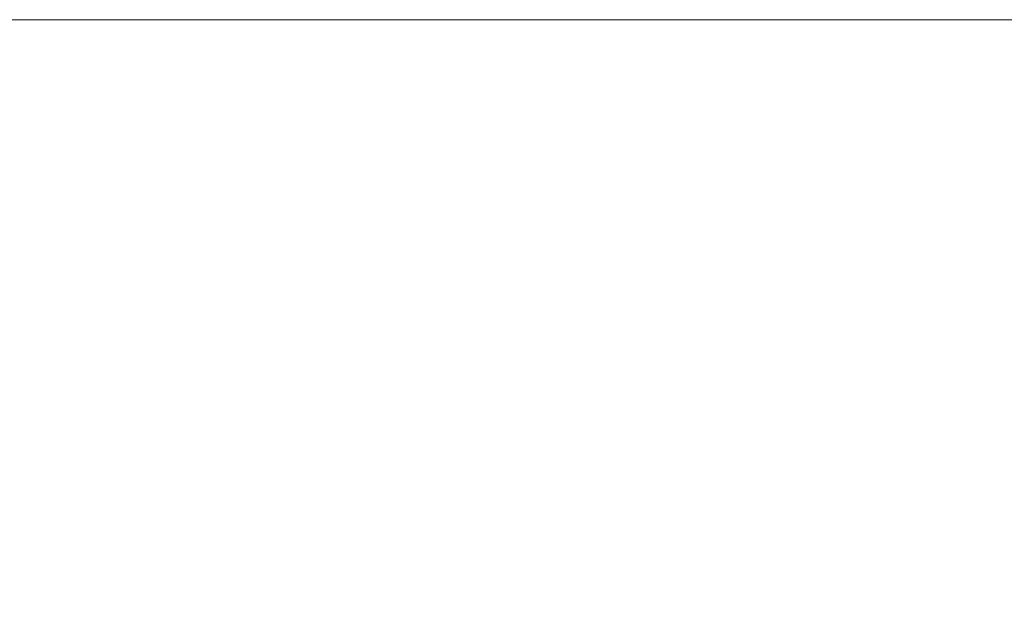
# Model space of a CAD drawing. Header units: millimetres. Extents: x -889928 to -835559, y 137213 to 158342.
# Tile 18 of 19: x -852658 to -845958, y 154285 to 158342. Entities that reach past the tile are written whole.
import ezdxf

# ---------------------------------------------------------------- set-up
doc = ezdxf.new("R2010")
doc.units = ezdxf.units.MM
doc.header["$XCLIPFRAME"] = 2
doc.linetypes.add('Tracejada', pattern=[6.35, 3.175, -3.175])
doc.layers.add('G-ANNO-REFR', color=1, linetype='Tracejada', lineweight=5)
picture_1 = doc.add_image_def('image1.png', size_in_pixel=(1000, 904))
picture_2 = doc.add_image_def('image2.png', size_in_pixel=(1500, 1617))
picture_3 = doc.add_image_def('image3.png', size_in_pixel=(1556, 1639))

msp = doc.modelspace()

# ---------------------------------------------------------------- pictures from other files: only their frames are drawn
at = {"layer": 'G-ANNO-REFR'}
image = msp.add_image(picture_2, insert=(-859300.354, 150581.465), size_in_units=(3710.145, 4000), dxfattribs=at)
image.set_boundary_path([(-12382.7142, 4776.35474), (-12382.7142, -1520.8903), (8495.6518, -1520.8903), (8495.6518, 4776.35474), (-12382.7142, 4776.35474)])
image.dxf.flags = 15
image = msp.add_image(picture_3, insert=(-857492.663, 150711.32), size_in_units=(6644.068, 7000), dxfattribs=at)
image.set_boundary_path([(-7596.1878, 3499.31283), (-7596.1878, -148.0711), (4497.8594, -148.0711), (4497.8594, 3499.31283), (-7596.1878, 3499.31283)])
image.dxf.flags = 15
image = msp.add_image(picture_1, insert=(-862750.776, 150912.355), size_in_units=(5528, 5000), dxfattribs=at)
image.set_boundary_path([(-4916.30857, 2376.84007), (-4916.30857, -439.59012), (4425.4381, -439.59012), (4425.4381, 2376.84007), (-4916.30857, 2376.84007)])
image.dxf.flags = 15

doc.saveas('drawing.dxf')
